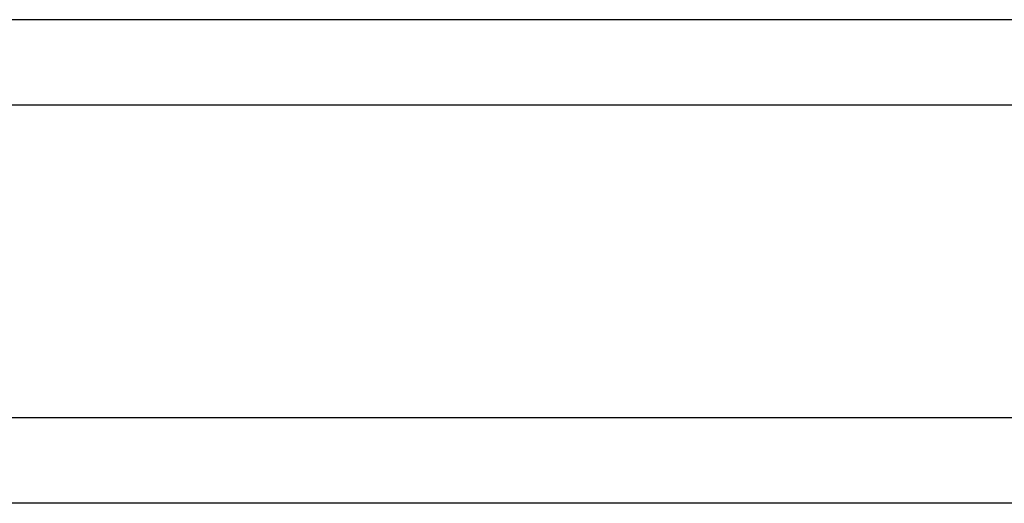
# Model space of a CAD drawing. Header units: millimetres. Extents: x 904 to 1270, y 438 to 567.
# Tile 31 of 54: x 1175.09 to 1192.41, y 458.52 to 467.02. Entities that reach past the tile are written whole.
import ezdxf

# ---------------------------------------------------------------- set-up
doc = ezdxf.new("R2010")
doc.units = ezdxf.units.MM
doc.layers.add('2', color=7, linetype='CONTINUOUS')

msp = doc.modelspace()

# ---------------------------------------------------------------- linework, layer by layer
at = {"layer": '2', "color": 0, "linetype": 'Continuous'}
msp.add_line((1214.989, 467.023), (1145.689, 467.023), dxfattribs=at)
for points in [[(1180.389, 465.523), (1145.689, 465.523)], [(1214.989, 465.523), (1180.389, 465.523)], [(1269.589, 460.023), (1089.112, 460.023)], [(1269.589, 458.523), (1045.689, 458.523)]]:
    msp.add_open_spline(points, degree=1, dxfattribs=at)

doc.saveas('drawing.dxf')
